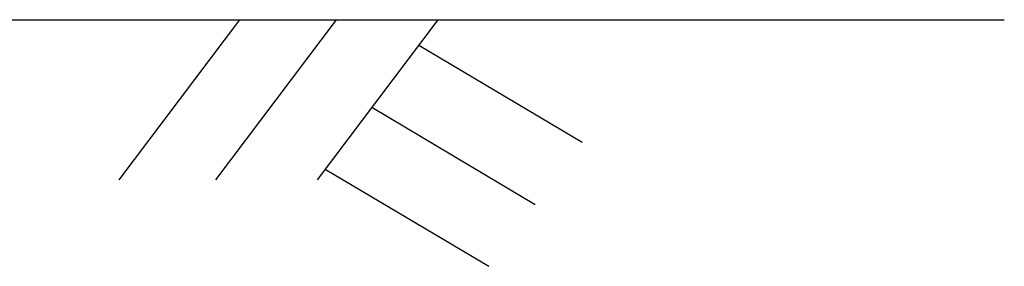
# Model space of a CAD drawing. Header units: millimetres. Extents: x 6315 to 14770, y 92 to 1587.
# Tile 12 of 12: x 7006 to 7038, y 522 to 530. Entities that reach past the tile are written whole.
import ezdxf

# ---------------------------------------------------------------- set-up
doc = ezdxf.new("R2010")
doc.units = ezdxf.units.MM
doc.layers.add('文字', color=7, linetype='Continuous')

msp = doc.modelspace()

# ---------------------------------------------------------------- linework, layer by layer
msp.add_lwpolyline([(6937.91, 530.291), (7037.91, 530.291)])
at = {"layer": '文字'}
for p, q in [((7013.169, 530.291), (7009.264, 525.118)), ((7016.298, 530.291), (7012.393, 525.118)), ((7019.584, 530.291), (7015.679, 525.118)), ((7018.965, 529.471), (7024.251, 526.331)), ((7017.449, 527.462), (7022.734, 524.322)), ((7015.943, 525.467), (7021.229, 522.327))]:
    msp.add_line(p, q, dxfattribs=at)

doc.saveas('drawing.dxf')
